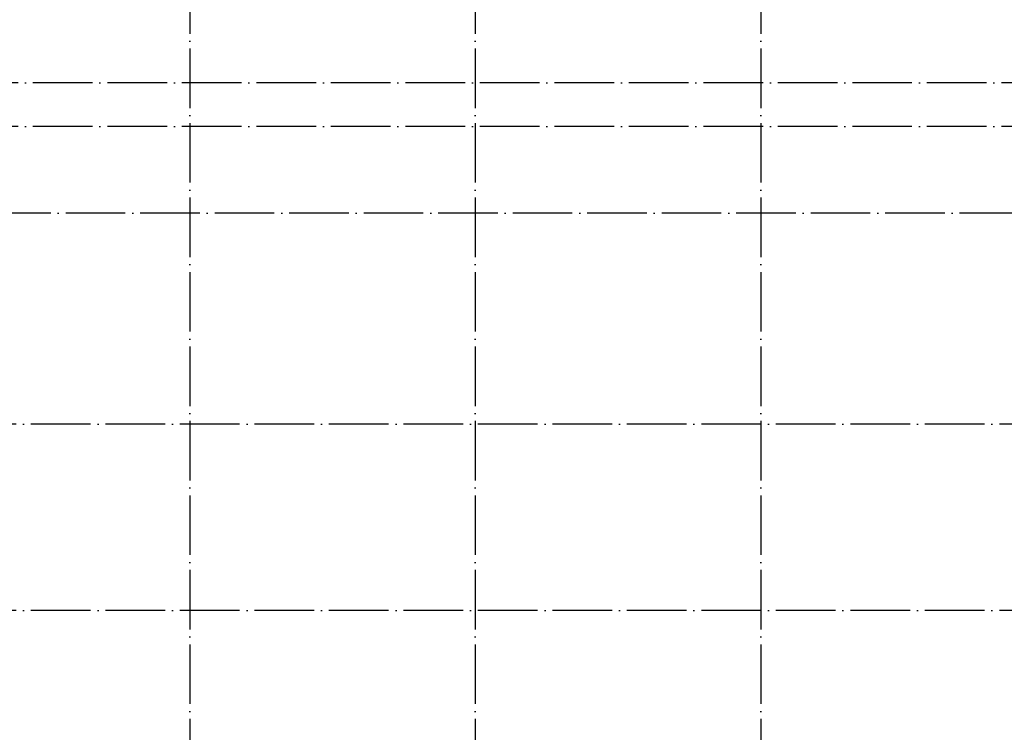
# Model space of a CAD drawing. Header units: millimetres. Extents: x 1112040 to 6903494, y -332921 to -150905.
# Tile 32 of 153: x 1497503 to 1513364, y -205887 to -194402. Entities that reach past the tile are written whole.
import ezdxf

# ---------------------------------------------------------------- set-up
doc = ezdxf.new("R2010")
doc.units = ezdxf.units.MM
doc.linetypes.add('ACAD_ISO04W100', pattern=[30, 24, -3, 0, -3])
doc.layers.add('os', color=253, linetype='Continuous')

msp = doc.modelspace()

# ---------------------------------------------------------------- linework, layer by layer
at = {"layer": 'os', "linetype": 'ACAD_ISO04W100', "ltscale": 40}
for p, q in [((1500241.8, -164865.7), (1500241.8, -226089.4)), ((1504841.8, -164865.7), (1504841.8, -226089.4)), ((1509441.8, -164865.7), (1509441.8, -226089.4)), ((1546680, -195421.9), (1484191.9, -195421.9)), ((1546680, -196121.9), (1484191.9, -196121.9)), ((1532806.6, -197521.9), (1484191.9, -197521.9)), ((1543048.1, -200921.9), (1484191.9, -200921.9)), ((1543048.1, -203921.9), (1484191.9, -203921.9))]:
    msp.add_line(p, q, dxfattribs=at)

doc.saveas('drawing.dxf')
